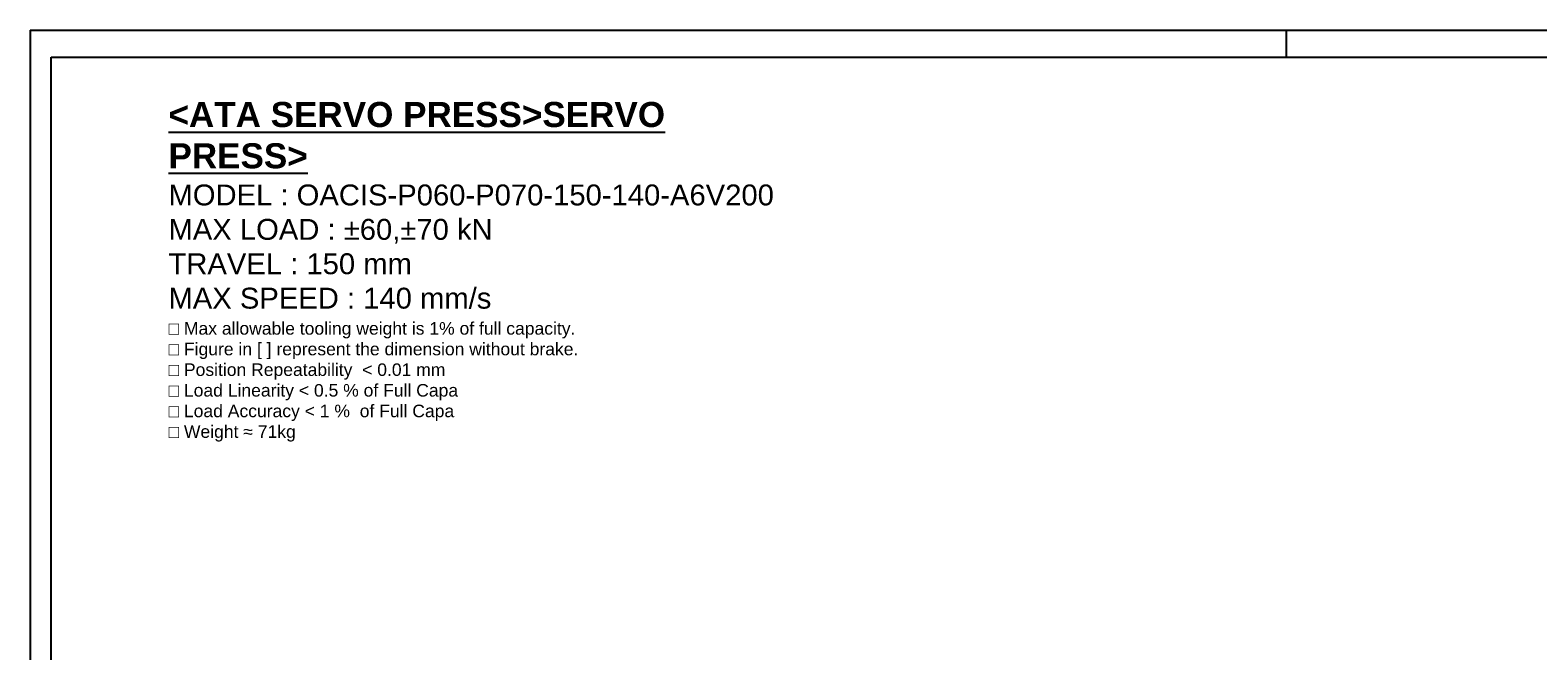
# Model space of a CAD drawing. Extents: x 0 to 1685, y -10 to 1188.
# Tile 5 of 23: x 0 to 1010, y 772 to 1188. Entities that reach past the tile are written whole.
import ezdxf

# ---------------------------------------------------------------- set-up
doc = ezdxf.new("R2010")
doc.units = 0
doc.header["$LTSCALE"] = 25.4
doc.layers.get('0').update_dxf_attribs({"linetype": 'CONTINUOUS'})
doc.layers.add('ATA-TEXT', color=7, linetype='CONTINUOUS', lineweight=25)
doc.styles.add('주 문자 (ISO)', font='arial.ttf')

# ---------------------------------------------------------------- blocks, each defined once
blk = doc.blocks.new('ata-Border-A1-002')
at = {"color": 253, "ltscale": 0.5}
for p, q in [((0, 594), (841, 594)), ((0, 594), (0, 0)), ((420.5, 594), (420.5, 585))]:
    blk.add_line(p, q, dxfattribs=at)
blk.add_line((7, 585), (834, 585))
at = {"ltscale": 0.5}
blk.add_line((7, 9), (7, 585), dxfattribs=at)

msp = doc.modelspace()

# ---------------------------------------------------------------- block references
at = {"xscale": 2, "yscale": 2, "zscale": 2}
msp.add_blockref('ata-Border-A1-002', (0, 0), dxfattribs=at)

# ---------------------------------------------------------------- texts
at = {"layer": 'ATA-TEXT', "color": 7, "insert": (92.6236193, 1139.8967229), "char_height": 4.9, "width": 390.057250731, "attachment_point": 1, "line_spacing_factor": 0.987388, "style": '주 문자 (ISO)'}
msp.add_mtext('{\\fArial|b1|i0|c129|p34;\\H3.42860x;\\L<ATA SERVO PRESS>SERVO PRESS>}\\P{\\fArial|b0|i0|c129|p34;\\H2.85705x;MODEL : }{\\fArial|b0|i0|c129|p34;\\H2.85705x;OACIS-P060-P070-150-140-A6V200 }\\P{\\fArial|b0|i0|c129|p34;\\H2.85705x;MAX LOAD : ±60,±70 kN}\\P{\\fArial|b0|i0|c129|p34;\\H2.85705x;TRAVEL : 150 mm}\\P{\\fArial|b0|i0|c129|p34;\\H2.85705x;MAX SPEED : 140 mm/s}\\P{\\fArial|b0|i0|c129|p34;\\H1.71423x;□ Max allowable tooling weight is 1% of full capacity.}\\P{\\fArial|b0|i0|c129|p34;\\H1.71423x;□ Figure in [ ] represent the dimension without brake.}\\P{\\fArial|b0|i0|c129|p34;\\H1.71423x;□ Position Repeatability  }{\\fArial|b0|i0|c129|p34;\\H1.71423x;<}{\\fArial|b0|i0|c129|p34;\\H1.71423x; 0.01 mm}\\P{\\fArial|b0|i0|c129|p34;\\H1.71423x;□ Load Linearity }{\\fArial|b0|i0|c129|p34;\\H1.71423x;<}{\\fArial|b0|i0|c129|p34;\\H1.71423x; 0.5 % of Full Capa}\\P{\\fArial|b0|i0|c129|p34;\\H1.71423x;□ Load Accuracy }{\\fArial|b0|i0|c129|p34;\\H1.71423x;<}{\\fArial|b0|i0|c129|p34;\\H1.71423x; 1 %  of Full Capa}\\P{\\fArial|b0|i0|c129|p34;\\H1.71423x;□ Weight ≈ 71kg}', dxfattribs=at)

doc.saveas('drawing.dxf')
